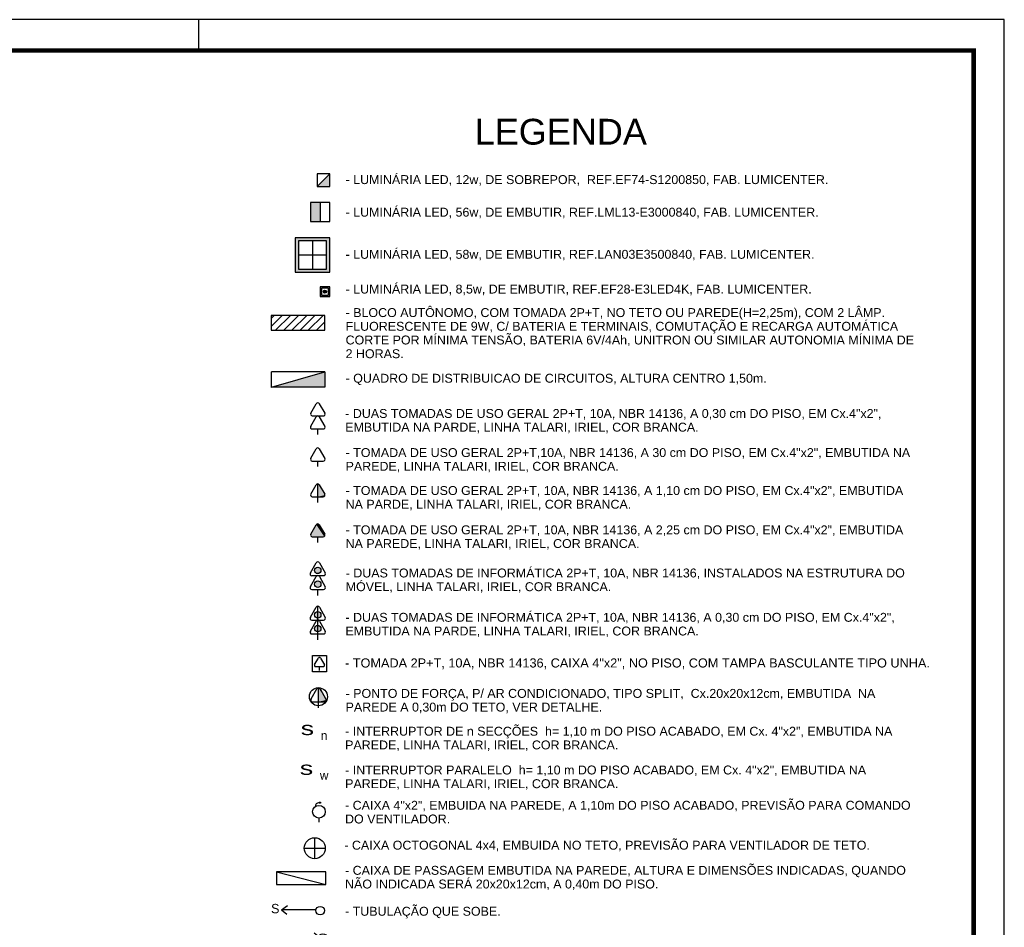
# Model space of a CAD drawing. Extents: x 86 to 137, y -215 to -185.6.
# Tile 20 of 20: x 126.2 to 137, y -195.5 to -185.6. Entities that reach past the tile are written whole.
import ezdxf
from ezdxf.enums import TextEntityAlignment as Align

# ---------------------------------------------------------------- set-up
doc = ezdxf.new("R2010")
doc.units = 0
doc.header["$MEASUREMENT"] = 0
doc.linetypes.add('HIDDEN', pattern=[0.375, 0.25, -0.125])
doc.layers.get('0').update_dxf_attribs({"linetype": 'CONTINUOUS'})
for name, color, linetype in [('CIRCUITOS', 2, 'CONTINUOUS'), ('ILUMINACAO', 1, 'CONTINUOUS'), ('ILUMINAÇÃO TETO', 12, 'CONTINUOUS'), ('INTERRUPTORES', 1, 'CONTINUOUS'), ('LINHA', 40, 'CONTINUOUS'), ('PRANCHA', 8, 'CONTINUOUS'), ('QUADRO_DE_CIRCUITOS', 1, 'CONTINUOUS'), ('QUADROS DE CARGA', 7, 'CONTINUOUS'), ('TOMADAS_ENERGIA', 1, 'CONTINUOUS'), ('TOMADAS_GERAIS', 1, 'CONTINUOUS'), ('UNIFILAR', 7, 'CONTINUOUS')]:
    doc.layers.add(name, color=color, linetype=linetype)
doc.styles.add('ARIAL', font='arial.ttf')
doc.styles.add('ROMANS', font='romans')
doc.styles.add('TXT', font='txt')

# ---------------------------------------------------------------- blocks, each defined once
blk = doc.blocks.new('Tnormal1')
for p, q in [((-1.62, 1.95), (-0.35, 4.14)), ((0.35, 4.14), (1.63, 1.92)), ((-1.3, 1.32), (1.28, 1.32)), ((0, 0), (0, 1.32))]:
    blk.add_line(p, q)
for centre, start, end in [((0, 3.97), 26.0479, 153.9521), ((-1.3, 1.71), 143.1332, 270.777), ((1.3, 1.71), 267.1811, 32.5689)]:
    blk.add_arc(centre, 0.393, start, end)
at = {"style": 'ROMANS', "flags": 8}
for tag, p in [('020', (0.02, 6.3)), ('001', (3.56, 2.23))]:
    blk.add_attdef(tag, text='', height=1.6, dxfattribs=at).set_placement(p, align=Align.MIDDLE_CENTER)
blk = doc.blocks.new('Apwr_temed02')
for p, q in [((-1.62, 1.95), (-0.35, 4.14)), ((0, 1.32), (0, 4.36)), ((0.35, 4.14), (1.63, 1.92)), ((-1.3, 1.32), (1.28, 1.32)), ((0, 0), (0, 1.32))]:
    blk.add_line(p, q)
for centre, start, end in [((0, 3.97), 26.0479, 153.9521), ((-1.3, 1.71), 143.1332, 270.777), ((1.3, 1.71), 267.1811, 32.5689)]:
    blk.add_arc(centre, 0.393, start, end)
at = {"linetype": 'Continuous'}
for points in [[(0, 4.36), (1.63, 1.92), (0.21, 4.3)], [(1.63, 1.92), (0, 4.36), (1.69, 1.72)], [(0, 1.32), (1.69, 1.72), (0, 4.36)], [(0.35, 4.14), (0.21, 4.3), (1.63, 1.92)], [(1.69, 1.72), (0, 1.32), (1.64, 1.52)], [(1.28, 1.32), (1.64, 1.52), (0, 1.32)], [(1.64, 1.52), (1.28, 1.32), (1.49, 1.37)]]:
    blk.add_solid(points, dxfattribs=at)
at = {"style": 'ROMANS', "flags": 8}
for tag, p in [('020', (-4.96, 2.19)), ('001', (3.39, 2.17))]:
    blk.add_attdef(tag, text='', height=1.6, dxfattribs=at).set_placement(p, align=Align.MIDDLE_CENTER)
blk = doc.blocks.new('PONTODUPLO')
for p, q in [((-1.61, 4.99), (-0.34, 7.18)), ((0.36, 7.18), (1.64, 4.96)), ((-1.62, 1.95), (-0.35, 4.14)), ((-1.29, 4.36), (1.29, 4.36)), ((0.35, 4.14), (1.63, 1.92)), ((-1.3, 1.32), (1.28, 1.32)), ((0, 0), (0, 1.32))]:
    blk.add_line(p, q)
for centre, start, end in [((0.01, 7.01), 26.0479, 153.9521), ((-1.29, 4.75), 143.1332, 270.777), ((1.31, 4.75), 267.1811, 32.5689), ((0, 3.97), 26.0479, 153.9521), ((-1.3, 1.71), 143.1332, 270.777), ((1.3, 1.71), 267.1811, 32.5689)]:
    blk.add_arc(centre, 0.393, start, end)
at = {"style": 'ROMANS', "flags": 8}
for tag, p in [('020', (-4.94, 4.09)), ('001', (3.56, 2.23))]:
    blk.add_attdef(tag, text='', height=1.6, dxfattribs=at).set_placement(p, align=Align.MIDDLE_CENTER)
blk = doc.blocks.new('Apwr_qdc04')
at = {"linetype": 'Continuous'}
for p, q in [((5.47, 1.53), (-5.53, 1.53)), ((-5.53, 1.53), (-5.53, -0.55)), ((-5.53, 1.53), (5.47, -0.55)), ((5.47, -0.55), (5.47, 1.53)), ((-5.53, -0.55), (5.47, -0.55))]:
    blk.add_line(p, q, dxfattribs=at)
at = {"linetype": 'Continuous', "style": 'ROMANS', "flags": 8}
blk.add_attdef('002', text='', height=1.6, dxfattribs=at).set_placement((-0.27, 3.23), align=Align.MIDDLE_CENTER)
blk.add_attdef('020', text='', height=1.6, dxfattribs=at).set_placement((-0.38, -2.01), align=Align.MIDDLE_RIGHT)
blk = doc.blocks.new('TEALT03')
for p, q in [((-1.62, 1.95), (-0.35, 4.14)), ((0.35, 4.14), (1.63, 1.92)), ((-1.3, 1.32), (1.28, 1.32)), ((0, 0), (0, 1.32))]:
    blk.add_line(p, q)
for centre, start, end in [((0, 3.97), 26.0479, 153.9521), ((-1.3, 1.71), 143.1332, 270.777), ((1.3, 1.71), 267.1811, 32.5689)]:
    blk.add_arc(centre, 0.393, start, end)
at = {"linetype": 'Continuous'}
for points in [[(-1.62, 1.95), (1.49, 1.37), (-0.35, 4.14)], [(-0.35, 4.14), (1.64, 1.52), (-0.21, 4.3)], [(1.64, 1.52), (-0.35, 4.14), (1.49, 1.37)], [(-0.21, 4.3), (1.69, 1.72), (0, 4.36)], [(1.69, 1.72), (-0.21, 4.3), (1.64, 1.52)], [(0, 4.36), (1.63, 1.92), (0.21, 4.3)], [(1.63, 1.92), (0, 4.36), (1.69, 1.72)], [(0.35, 4.14), (0.21, 4.3), (1.63, 1.92)], [(-1.69, 1.75), (1.28, 1.32), (-1.62, 1.95)], [(1.28, 1.32), (-1.69, 1.75), (-1.31, 1.32)], [(-1.66, 1.54), (-1.31, 1.32), (-1.69, 1.75)], [(-1.31, 1.32), (-1.66, 1.54), (-1.51, 1.38)], [(1.49, 1.37), (-1.62, 1.95), (1.28, 1.32)]]:
    blk.add_solid(points, dxfattribs=at)
at = {"style": 'ROMANS', "flags": 8}
for tag, p in [('020', (-4.82, 2.03)), ('001', (3.51, 2.07))]:
    blk.add_attdef(tag, text='', height=1.6, dxfattribs=at).set_placement(p, align=Align.MIDDLE_CENTER)
blk = doc.blocks.new('CVHVBNB')
h = blk.add_hatch(color=256)
h.dxf.hatch_style = 1
h.paths.add_polyline_path([(0.2, 0.2), (0, 0), (0.2, 0)])
blk.add_line((0.2, 0.2), (0, 0))
blk.add_lwpolyline([(0, 0), (0.2, 0), (0.2, 0.2), (0, 0.2)], close=True)
blk = doc.blocks.new('GHJGHJHGJGH')
h = blk.add_hatch(color=256)
h.dxf.hatch_style = 1
h.paths.add_polyline_path([(0.15, 0.3), (0, 0.3), (0, 0), (0.15, 0)])
blk.add_line((0.15, 0.3), (0.15, 0))
blk.add_lwpolyline([(0, 0), (0.3, 0), (0.3, 0.3), (0, 0.3)], close=True)
blk = doc.blocks.new('XFJHNJDFNGDFJ')
h = blk.add_hatch(color=256)
h.dxf.hatch_style = 1
h.paths.add_polyline_path([(0.54, 0.54), (0, 0.54), (0, 0), (0.54, 0)])
h.paths.add_polyline_path([(0.05, 0.05), (0.05, 0.49), (0.49, 0.49), (0.49, 0.05)], flags=16)
for p, q in [((0.27, 0.49), (0.27, 0.05)), ((0.05, 0.27), (0.49, 0.27))]:
    blk.add_line(p, q)
for points in [[(0, 0), (0.54, 0), (0.54, 0.54), (0, 0.54)], [(0.05, 0.05), (0.49, 0.05), (0.49, 0.49), (0.05, 0.49)]]:
    blk.add_lwpolyline(points, close=True)
blk = doc.blocks.new('VBKBVNVBHJMGFVN')
h = blk.add_hatch(color=256)
h.dxf.hatch_style = 1
h.paths.add_polyline_path([(0.048, 0.07, 1), (0.092, 0.07, 1)])
for points in [[(0, 0), (0.14, 0), (0.14, 0.14), (0, 0.14)], [(0.02, 0.02), (0.12, 0.02), (0.12, 0.12), (0.02, 0.12)]]:
    blk.add_lwpolyline(points, close=True)
blk.add_circle((0.07, 0.07), 0.0216)
blk = doc.blocks.new('Apwr_dettud02')
for p, q in [((-5.34, 3.97), (-0.5, 0.54)), ((-0.45, 0.5), (-1.72, 0.5)), ((-0.45, 0.5), (-0.76, 1.61))]:
    blk.add_line(p, q)
blk.add_circle((0, 0), 0.745)
blk = doc.blocks.new('Apwr_dettus03')
for p, q in [((-5.38, 4.01), (-5.07, 2.9)), ((-5.38, 4.01), (-4.11, 4.01)), ((-0.5, 0.54), (-5.34, 3.97))]:
    blk.add_line(p, q)
blk.add_circle((0, 0), 0.745)
blk = doc.blocks.new('T_INF_BAI_02')
h = blk.add_hatch(color=256)
h.paths.add_polyline_path([(0.71, 5.52, 1), (-0.72, 5.52, 1)])
h.paths.add_polyline_path([(0.71, 2.48, 1), (-0.72, 2.48, 1)])
for p, q in [((-1.62, 4.99), (-0.35, 7.18)), ((0.35, 7.18), (1.63, 4.96)), ((-1.3, 4.36), (1.28, 4.36)), ((-1.62, 1.95), (-0.35, 4.14)), ((0.35, 4.14), (1.63, 1.92)), ((-1.3, 1.32), (1.28, 1.32)), ((0, 0), (0, 1.32))]:
    blk.add_line(p, q)
for centre in [(-0.01, 5.52), (-0.01, 2.48)]:
    blk.add_circle(centre, 0.712)
for centre, start, end in [((0, 7.01), 26.0479, 153.9521), ((-1.3, 4.75), 143.1332, 270.777), ((0, 3.97), 26.0479, 153.9521), ((1.3, 4.75), 267.1811, 32.5689), ((-1.3, 1.71), 143.1332, 270.777), ((1.3, 1.71), 267.1811, 32.5689)]:
    blk.add_arc(centre, 0.393, start, end)
at = {"style": 'ROMANS', "flags": 8}
for tag, p in [('020', (-5.03, 2.2)), ('001', (3.56, 2.23))]:
    blk.add_attdef(tag, text='', height=1.6, dxfattribs=at).set_placement(p, align=Align.MIDDLE_CENTER)
blk = doc.blocks.new('TE3MED06')
for p, q in [((0, 1.32), (0, 4.36)), ((-1.62, 1.95), (-0.35, 4.14)), ((0.35, 4.14), (1.63, 1.92)), ((-1.3, 1.32), (1.28, 1.32)), ((0, 0), (0, 1.32))]:
    blk.add_line(p, q)
blk.add_circle((-0.01, 2.44), 1.98)
for centre, start, end in [((0, 3.97), 26.0479, 153.9521), ((-1.3, 1.71), 143.1332, 270.777), ((1.3, 1.71), 267.1811, 32.5689)]:
    blk.add_arc(centre, 0.393, start, end)
at = {"linetype": 'Continuous'}
for points in [[(0, 4.36), (1.63, 1.92), (0.21, 4.3)], [(1.63, 1.92), (0, 4.36), (1.69, 1.72)], [(0, 1.32), (1.69, 1.72), (0, 4.36)], [(0.35, 4.14), (0.21, 4.3), (1.63, 1.92)], [(1.69, 1.72), (0, 1.32), (1.64, 1.52)], [(1.28, 1.32), (1.64, 1.52), (0, 1.32)], [(1.64, 1.52), (1.28, 1.32), (1.49, 1.37)]]:
    blk.add_solid(points, dxfattribs=at)
at = {"style": 'ROMANS', "flags": 8}
for tag, p in [('020', (-5.08, 2.06)), ('001', (3.71, 2.06))]:
    blk.add_attdef(tag, text='', height=1.6, dxfattribs=at).set_placement(p, align=Align.MIDDLE_CENTER)
blk = doc.blocks.new('A1 1-50')
at = {"layer": 'PRANCHA'}
for p, q in [((3837.076, 272.078), (3794.895, 272.078)), ((3828.248, 271.74), (3828.248, 272.078)), ((3837.076, 242.703), (3837.076, 272.078))]:
    blk.add_line(p, q, dxfattribs=at)
at = {"layer": 'PRANCHA', "const_width": 0.0506}
blk.add_lwpolyline([(3795.739, 271.74), (3795.739, 243.04), (3836.739, 243.04), (3836.739, 271.74), (3795.739, 271.74)], dxfattribs=at)
blk = doc.blocks.new('ventilador')
at = {"linetype": 'Continuous'}
blk.add_line((0, 0.71), (0, 0), dxfattribs=at)
blk.add_lwpolyline([(0.04, 3.61), (0.28, 3.61), (0.28, 3.44), (0.04, 3.44)], close=True)
blk.add_circle((0, 1.87), 1.16)
blk.add_arc((0.04, 2.8), 0.722, 90.1634, 179.629)
at = {"linetype": 'Continuous', "style": 'ROMANS', "flags": 8}
blk.add_attdef('009', text='', height=1.6, dxfattribs=at).set_placement((3.78, 1.35), align=Align.MIDDLE_CENTER)

msp = doc.modelspace()

# ---------------------------------------------------------------- hatches: boundary and pattern name
at = {"layer": 'ILUMINACAO'}
h = msp.add_hatch(dxfattribs=at)
h.set_pattern_fill('ANSI31', color=256, scale=0.019945, style=0)
h.set_pattern_definition([(45, (-372.03091, -425.736365), (-0.04477783, 0.04477783), [])])
h.paths.add_polyline_path([(129.527, -188.998), (129.527, -188.836), (128.938, -188.836), (128.938, -188.998)])

# ---------------------------------------------------------------- linework, layer by layer
msp.add_lwpolyline([(128.938, -188.836), (128.938, -188.998), (129.527, -188.998), (129.527, -188.836)], close=True, dxfattribs=at)
at = {"layer": 'LINHA', "color": 1}
for p, q in [((129.415, -194.791), (129.415, -194.561)), ((129.3, -194.676), (129.53, -194.676))]:
    msp.add_line(p, q, dxfattribs=at)
msp.add_circle((129.415, -194.676), 0.115, dxfattribs=at)
at = {"layer": 'QUADROS DE CARGA', "color": 1}
for p, q in [((128.941, -189.449), (129.527, -189.449)), ((128.941, -189.622), (129.527, -189.452)), ((128.941, -189.624), (128.941, -189.453)), ((129.527, -189.452), (129.527, -189.622)), ((129.527, -189.622), (128.941, -189.622))]:
    msp.add_line(p, q, dxfattribs=at)
msp.add_solid([(128.941, -189.622), (129.527, -189.452), (129.527, -189.622)], dxfattribs=at)
at = {"layer": 'TOMADAS_ENERGIA'}
msp.add_line((129.447, -192.327), (129.447, -192.023), dxfattribs=at)
at = {"layer": 'TOMADAS_GERAIS'}
msp.add_lwpolyline([(129.392, -192.564), (129.542, -192.564), (129.542, -192.744), (129.392, -192.744)], close=True, dxfattribs=at)

# ---------------------------------------------------------------- block references
msp.add_blockref('A1 1-50', (-3700.104, -457.67))
at = {"layer": 'ILUMINAÇÃO TETO'}
for name, p, xscale, yscale, zscale in [('CVHVBNB', (129.44, -187.423), 0.7, 0.7, 0.7), ('GHJGHJHGJGH', (129.37, -187.806), 0.7, 0.7, 0.7), ('XFJHNJDFNGDFJ', (129.202, -188.361), 0.7, 0.7, 0.7), ('VBKBVNVBHJMGFVN', (129.473, -188.628), 0.7700000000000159, 0.7700000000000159, 0.7700000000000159)]:
    msp.add_blockref(name, p, dxfattribs=dict(at, xscale=xscale, yscale=yscale, zscale=zscale))
at = {"layer": 'INTERRUPTORES', "xscale": 0.06000000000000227, "yscale": 0.06000000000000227, "zscale": 0.06000000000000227}
msp.add_blockref('ventilador', (129.46, -194.389), dxfattribs=at)
at = {"layer": 'QUADRO_DE_CIRCUITOS', "xscale": 0.0493762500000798, "yscale": 0.0673312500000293, "zscale": 0.06733125}
msp.add_blockref('Apwr_qdc04', (129.267, -195.038), dxfattribs=at)
at = {"layer": 'QUADRO_DE_CIRCUITOS'}
for name, p, xscale, yscale, zscale, rotation in [('Apwr_dettus03', (129.474, -195.361), 0.06300000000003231, 0.06300000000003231, 0.06300000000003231, 35.49695122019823), ('Apwr_dettud02', (129.505, -195.661), 0.0629999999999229, 0.0629999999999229, 0.0629999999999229, 35.46282400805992)]:
    msp.add_blockref(name, p, dxfattribs=dict(at, xscale=xscale, yscale=yscale, zscale=zscale, rotation=rotation))
at = {"layer": 'TOMADAS_ENERGIA'}
for name, p, xscale, yscale, zscale in [('PONTODUPLO', (129.448, -190.142), 0.047214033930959, 0.047214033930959, 0.047214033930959), ('Tnormal1', (129.448, -190.493), 0.0470008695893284, 0.0470008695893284, 0.0470008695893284), ('Apwr_temed02', (129.448, -190.885), 0.0467960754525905, 0.0467960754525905, 0.0467960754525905), ('TEALT03', (129.448, -191.324), 0.0468051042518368, 0.0468051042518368, 0.0468051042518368), ('T_INF_BAI_02', (129.448, -191.906), 0.0500000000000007, 0.0500000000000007, 0.0500000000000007), ('T_INF_BAI_02', (129.448, -192.393), 0.0500000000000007, 0.0500000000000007, 0.0500000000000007), ('Tnormal1', (129.467, -192.728), 0.03290060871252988, 0.03290060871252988, 0.03290060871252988)]:
    msp.add_blockref(name, p, dxfattribs=dict(at, xscale=xscale, yscale=yscale, zscale=zscale))
at = {"layer": 'TOMADAS_GERAIS', "xscale": 0.0499999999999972, "yscale": 0.0499999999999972, "zscale": 0.0499999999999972}
msp.add_blockref('TE3MED06', (129.456, -193.137), dxfattribs=at)

# ---------------------------------------------------------------- texts
at = {"layer": 'CIRCUITOS', "color": 7, "linetype": 'HIDDEN', "style": 'ARIAL'}
msp.add_text('- TOMADA 2P+T, 10A, NBR 14136, CAIXA 4"x2", NO PISO, COM TAMPA BASCULANTE TIPO UNHA.', height=0.09958, dxfattribs=at).set_placement((129.747, -192.695))
at = {"layer": 'QUADROS DE CARGA', "color": 7, "style": 'ARIAL'}
for s, height, p in [('LEGENDA', 0.2827, (131.168, -186.962)), ('- CAIXA OCTOGONAL 4x4, EMBUIDA NO TETO, PREVISÃO PARA VENTILADOR DE TETO.', 0.09765, (129.739, -194.692))]:
    msp.add_text(s, height=height, dxfattribs=at).set_placement(p)
at = {"layer": 'QUADROS DE CARGA', "color": 1, "style": 'TXT', "width": 1.5}
for p in [(129.261, -193.436), (129.251, -193.872)]:
    msp.add_text('s', height=0.146, dxfattribs=at).set_placement(p)
at = {"layer": 'QUADROS DE CARGA', "color": 1, "linetype": 'HIDDEN', "style": 'TXT'}
for s, p in [('n', (129.481, -193.49)), ('w', (129.471, -193.926))]:
    msp.add_text(s, height=0.0977, dxfattribs=at).set_placement(p)
at = {"layer": 'QUADROS DE CARGA', "color": 7, "attachment_point": 1, "line_spacing_factor": 0.923077, "style": 'TXT'}
for s, insert, char_height, width in [('{\\fArial|b0|i0|c0|p34;- LUMINÁRIA LED, 12w, DE SOBREPOR, \\C256; REF.EF74-S1200850, FAB. LUMICENTER.}', (129.753, -187.297), 0.09765, 6.56258), ('{\\fArial|b0|i0|c0|p34;- LUMINÁRIA LED, 56w, DE EMBUTIR, \\C256;REF.LML13-E3000840, FAB. LUMICENTER.}', (129.753, -187.654), 0.09765, 6.56258), ('{\\fArial|b0|i0|c0|p34;- LUMINÁRIA LED, 58w, DE EMBUTIR, \\C256;REF.LAN03E3500840, FAB. LUMICENTER.}', (129.753, -188.116), 0.09765, 6.56258), ('{\\fArial|b0|i0|c0|p34;- LUMINÁRIA LED, 8,5w, DE EMBUTIR, \\C256;REF.EF28-E3LED4K, FAB. LUMICENTER.}', (129.753, -188.497), 0.09765, 6.56258), ('{\\fArial|b0|i0|c0|p34;- BLOCO AUTÔNOMO, COM TOMADA 2P+T, NO TETO OU PAREDE(H=2,25m), COM 2 LÂMP. FLUORESCENTE DE 9W, C/ BATERIA E TERMINAIS, COMUTAÇÃO E RECARGA AUTOMÁTICA CORTE POR MÍNIMA TENSÃO, BATERIA 6V/4Ah, UNITRON OU SIMILAR AUTONOMIA MÍNIMA DE 2 HORAS.}', (129.753, -188.755), 0.097651, 6.23568), ('{\\fArial|b0|i0|c0|p34;- QUADRO DE DISTRIBUICAO DE CIRCUITOS, ALTURA CENTRO 1,50m.}', (129.753, -189.475), 0.09765, 6.23568), ('{\\fArial|b0|i0|c0|p34;- DUAS TOMADAS DE USO GERAL 2P+T, 10A, NBR 14136, A 0,30 cm DO PISO, EM Cx.4"x2", EMBUTIDA NA PARDE, LINHA TALARI, IRIEL, COR BRANCA.}', (129.749, -189.861), 0.097651, 6.23568), ('{\\fArial|b0|i0|c0|p34;- TOMADA DE USO GERAL 2P+T,10A, NBR 14136, A 30 cm DO PISO, EM Cx.4"x2", EMBUTIDA NA PAREDE, LINHA TALARI, IRIEL, COR BRANCA.}', (129.753, -190.29), 0.097651, 6.23568), ('{\\fArial|b0|i0|c0|p34;- TOMADA DE USO GERAL 2P+T, 10A, NBR 14136, A 1,10 cm DO PISO, EM Cx.4"x2", EMBUTIDA NA PARDE, LINHA TALARI, IRIEL, COR BRANCA.}', (129.753, -190.706), 0.097651, 6.23568), ('{\\fArial|b0|i0|c0|p34;- TOMADA DE USO GERAL 2P+T, 10A, NBR 14136, A 2,25 cm DO PISO, EM Cx.4"x2", EMBUTIDA NA PAREDE, LINHA TALARI, IRIEL, COR BRANCA.}', (129.753, -191.137), 0.097651, 6.23568), ('{\\fArial|b0|i0|c0|p34;- DUAS TOMADAS DE INFORMÁTICA 2P+T, 10A, NBR 14136, INSTALADOS NA ESTRUTURA DO MÓVEL, LINHA TALARI, IRIEL, COR BRANCA.}', (129.754, -191.61), 0.097651, 6.23568), ('{\\fArial|b0|i0|c0|p34;- DUAS TOMADAS DE INFORMÁTICA 2P+T, 10A, NBR 14136, A 0,30 cm DO PISO, EM Cx.4"x2", EMBUTIDA NA PARDE, LINHA TALARI, IRIEL, COR BRANCA.}', (129.751, -192.096), 0.097651, 6.23568), ('{\\fArial|b0|i0|c0|p34;- PONTO DE FORÇA, P/ AR CONDICIONADO, TIPO SPLIT,  Cx.20x20x12cm, EMBUTIDA  NA PAREDE A 0,30m DO TETO, VER DETALHE.}', (129.753, -192.93), 0.097651, 6.23568), ('{\\fArial|b0|i0|c0|p34;- INTERRUPTOR DE n SECÇÕES  h= 1,10 m DO PISO ACABADO, EM Cx. 4"x2", EMBUTIDA NA PAREDE, LINHA TALARI, IRIEL, COR BRANCA.}', (129.748, -193.345), 0.097651, 6.23568), ('{\\fArial|b0|i0|c0|p34;- INTERRUPTOR PARALELO  h= 1,10 m DO PISO ACABADO, EM Cx. 4"x2", EMBUTIDA NA PAREDE, LINHA TALARI, IRIEL, COR BRANCA.}', (129.748, -193.77), 0.097651, 6.23568), ('{\\fArial|b0|i0|c0|p34;- CAIXA 4"x2", EMBUIDA NA PAREDE, A 1,10m DO PISO ACABADO, PREVISÃO PARA COMANDO DO VENTILADOR.}', (129.747, -194.157), 0.097651, 6.23568), ('{\\fArial|b0|i0|c0|p34;- CAIXA DE PASSAGEM EMBUTIDA NA PAREDE, ALTURA E DIMENSÕES INDICADAS, QUANDO NÃO INDICADA SERÁ 20x20x12cm, A 0,40m DO PISO.}', (129.747, -194.87), 0.097651, 6.23568), ('{\\fArial|b0|i0|c0|p34;- TUBULAÇÃO QUE SOBE.}', (129.747, -195.319), 0.09765, 6.23568)]:
    msp.add_mtext(s, dxfattribs=dict(at, insert=insert, char_height=char_height, width=width))
at = {"layer": 'UNIFILAR', "color": 1, "linetype": 'HIDDEN', "style": 'TXT'}
msp.add_text('S', height=0.103, dxfattribs=at).set_placement((128.936, -195.39))

doc.saveas('drawing.dxf')
